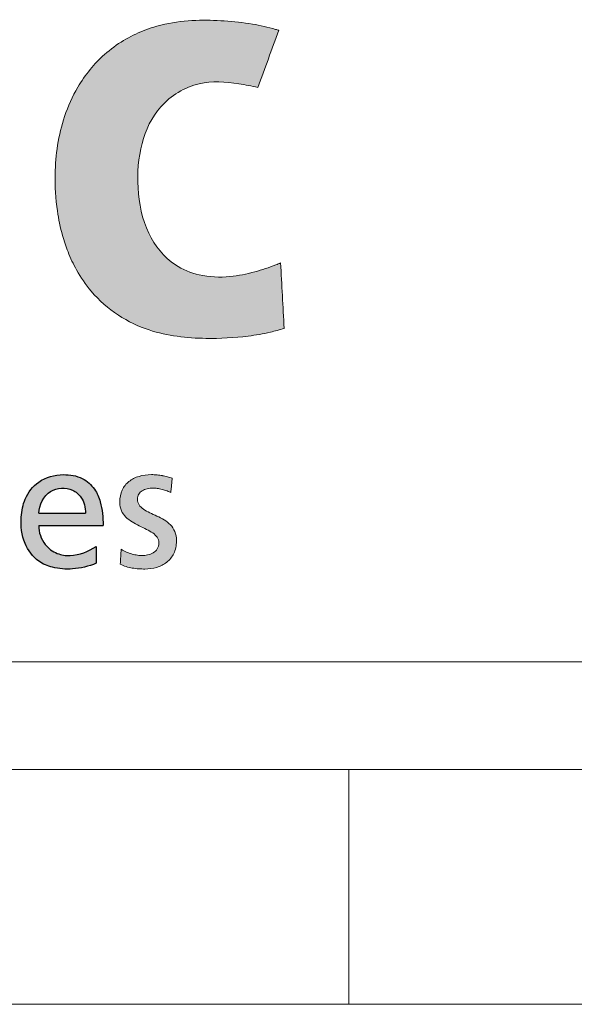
# Model space of a CAD drawing. Header units: millimetres. Extents: x -1 to 593, y -1 to 423.
# Tile 8 of 12: x 444 to 456, y -1 to 21. Entities that reach past the tile are written whole.
import ezdxf

# ---------------------------------------------------------------- set-up
doc = ezdxf.new("R2010")
doc.units = ezdxf.units.MM
doc.header["$LTSCALE"] = 0.25
doc.layers.add('FORMAT', color=7, linetype='Continuous')

# ---------------------------------------------------------------- blocks, each defined once
blk = doc.blocks.new('cajetin')
at = {"color": 7, "linetype": 'Continuous', "lineweight": 18}
for p, q in [((853.5, 7.5), (7.5, 7.5)), ((655.5, 7.5), (655.5, 0)), ((861, 0), (0, 0))]:
    blk.add_line(p, q, dxfattribs=at)
blk = doc.blocks.new('LOGO_sombreado')
at = {"linetype": 'Continuous'}
h = blk.add_hatch(color=7, dxfattribs=at)
edge = h.paths.add_edge_path(flags=0)
edge.add_spline(control_points=[(46.534, 8.5), (46.5, 8.486), (46.321, 8.411), (45.965, 8.295), (45.418, 8.182), (44.827, 8.203), (44.167, 8.47), (43.636, 9.14), (43.456, 10.084), (43.519, 11.033), (43.925, 11.903), (44.748, 12.402), (45.506, 12.351), (45.916, 12.267), (46.05, 12.239)], knot_values=[2, 2, 2, 2, 2.013484, 2.070868, 2.135998, 2.215861, 2.282575, 2.389366, 2.510036, 2.625335, 2.731713, 2.847289, 2.949965, 3, 3, 3, 3], weights=[1, 1, 1, 1, 1, 1, 1, 1, 1, 1, 1, 1, 1, 1, 1], degree=3, periodic=0)
edge.add_line((46.05, 12.239), (46.496, 13.456))
edge.add_spline(control_points=[(46.496, 13.456), (46.473, 13.463), (46.288, 13.516), (45.904, 13.604), (45.334, 13.664), (44.709, 13.682), (44.125, 13.616), (43.608, 13.46), (43.17, 13.245), (42.788, 12.964), (42.461, 12.623), (42.16, 12.187), (41.919, 11.643), (41.768, 11.014), (41.713, 10.336), (41.752, 9.688), (41.864, 9.135), (42.004, 8.715), (42.196, 8.307), (42.526, 7.823), (43.047, 7.363), (43.876, 6.97), (44.839, 6.864), (45.705, 6.912), (46.261, 7.003), (46.512, 7.076), (46.61, 7.105)], knot_values=[0, 0, 0, 0, 0.005207, 0.041752, 0.085467, 0.129316, 0.17742, 0.21242, 0.246106, 0.282735, 0.314918, 0.348182, 0.397515, 0.443076, 0.488082, 0.544788, 0.583504, 0.610174, 0.640875, 0.681066, 0.736716, 0.78949, 0.877914, 0.943285, 0.977973, 1, 1, 1, 1], weights=[1, 1, 1, 1, 1, 1, 1, 1, 1, 1, 1, 1, 1, 1, 1, 1, 1, 1, 1, 1, 1, 1, 1, 1, 1, 1, 1], degree=3, periodic=0)
edge.add_line((46.61, 7.105), (46.534, 8.5))
h = blk.add_hatch(color=7, dxfattribs=at)
edge = h.paths.add_edge_path(flags=0)
edge.add_spline(control_points=[(44.115, 3.64), (44.147, 3.629), (44.175, 3.617), (44.194, 3.605)], knot_values=[37.00004, 37.00004, 37.00004, 37.00004, 38.00004, 38.00004, 38.00004, 38.00004], weights=[1, 1, 1, 1], degree=3, periodic=0)
edge.add_line((44.194, 3.605), (44.202, 3.682))
edge.add_line((44.202, 3.682), (44.21, 3.759))
edge.add_line((44.21, 3.759), (44.218, 3.836))
edge.add_line((44.218, 3.836), (44.225, 3.913))
edge.add_spline(control_points=[(44.225, 3.913), (44.19, 3.924), (44.156, 3.934), (44.121, 3.943)], knot_values=[3, 3, 3, 3, 4, 4, 4, 4], weights=[1, 1, 1, 1], degree=3, periodic=0)
edge.add_spline(control_points=[(44.121, 3.943), (44.086, 3.952), (44.051, 3.96), (44.015, 3.966)], knot_values=[4, 4, 4, 4, 5, 5, 5, 5], weights=[1, 1, 1, 1], degree=3, periodic=0)
edge.add_arc((43.771, 2.663), 1.326, 79.4134, 84.2741)
edge.add_arc((43.784, 2.765), 1.224, 84.4183, 90.0189)
edge.add_spline(control_points=[(43.784, 3.988), (43.689, 3.988), (43.599, 3.976), (43.517, 3.952)], knot_values=[0, 0, 0, 0, 1, 1, 1, 1], weights=[1, 1, 1, 1], degree=3, periodic=0)
edge.add_spline(control_points=[(43.517, 3.952), (43.436, 3.928), (43.363, 3.891), (43.302, 3.842)], knot_values=[1, 1, 1, 1, 2, 2, 2, 2], weights=[1, 1, 1, 1], degree=3, periodic=0)
edge.add_spline(control_points=[(43.302, 3.842), (43.242, 3.793), (43.193, 3.732), (43.159, 3.658)], knot_values=[2, 2, 2, 2, 3, 3, 3, 3], weights=[1, 1, 1, 1], degree=3, periodic=0)
edge.add_spline(control_points=[(43.159, 3.658), (43.125, 3.584), (43.107, 3.497), (43.107, 3.397), (43.107, 3.262), (43.158, 3.163), (43.237, 3.085)], knot_values=[3, 3, 3, 3, 4, 4, 4, 5, 5, 5, 5], weights=[1, 1, 1, 1, 1, 1, 1], degree=3, periodic=0)
edge.add_spline(control_points=[(43.237, 3.085), (43.315, 3.006), (43.419, 2.949), (43.523, 2.897)], knot_values=[5, 5, 5, 5, 6, 6, 6, 6], weights=[1, 1, 1, 1], degree=3, periodic=0)
edge.add_spline(control_points=[(43.523, 2.897), (43.627, 2.845), (43.731, 2.799), (43.809, 2.745)], knot_values=[6, 6, 6, 6, 7, 7, 7, 7], weights=[1, 1, 1, 1], degree=3, periodic=0)
edge.add_spline(control_points=[(43.809, 2.745), (43.887, 2.69), (43.939, 2.626), (43.939, 2.538), (43.939, 2.486), (43.926, 2.443), (43.905, 2.408)], knot_values=[7, 7, 7, 7, 8, 8, 8, 9, 9, 9, 9], weights=[1, 1, 1, 1, 1, 1, 1], degree=3, periodic=0)
edge.add_spline(control_points=[(43.905, 2.408), (43.884, 2.372), (43.854, 2.344), (43.783, 2.302), (43.743, 2.287), (43.701, 2.277)], knot_values=[9, 9, 9, 9, 10, 10, 11, 11, 11, 11], weights=[1, 1, 1, 1, 1, 1], degree=3, periodic=0)
edge.add_spline(control_points=[(43.701, 2.277), (43.66, 2.268), (43.617, 2.263), (43.577, 2.263), (43.551, 2.263), (43.52, 2.266), (43.485, 2.272)], knot_values=[11, 11, 11, 11, 12, 12, 12, 13, 13, 13, 13], weights=[1, 1, 1, 1, 1, 1, 1], degree=3, periodic=0)
edge.add_spline(control_points=[(43.485, 2.272), (43.449, 2.277), (43.411, 2.286), (43.371, 2.297)], knot_values=[13, 13, 13, 13, 14, 14, 14, 14], weights=[1, 1, 1, 1], degree=3, periodic=0)
edge.add_spline(control_points=[(43.371, 2.297), (43.331, 2.308), (43.29, 2.322), (43.25, 2.339)], knot_values=[14, 14, 14, 14, 15, 15, 15, 15], weights=[1, 1, 1, 1], degree=3, periodic=0)
edge.add_spline(control_points=[(43.25, 2.339), (43.21, 2.356), (43.171, 2.376), (43.136, 2.399)], knot_values=[15, 15, 15, 15, 16, 16, 16, 16], weights=[1, 1, 1, 1], degree=3, periodic=0)
edge.add_line((43.136, 2.399), (43.127, 2.241))
edge.add_line((43.127, 2.241), (43.118, 2.082))
edge.add_spline(control_points=[(43.118, 2.082), (43.158, 2.061), (43.2, 2.044), (43.243, 2.03)], knot_values=[18.00004, 18.00004, 18.00004, 18.00004, 19.00004, 19.00004, 19.00004, 19.00004], weights=[1, 1, 1, 1], degree=3, periodic=0)
edge.add_spline(control_points=[(43.243, 2.03), (43.286, 2.016), (43.329, 2.005), (43.418, 1.99), (43.463, 1.985), (43.509, 1.982)], knot_values=[19.00004, 19.00004, 19.00004, 19.00004, 20.00004, 20.00004, 21.00004, 21.00004, 21.00004, 21.00004], weights=[1, 1, 1, 1, 1, 1], degree=3, periodic=0)
edge.add_spline(control_points=[(43.509, 1.982), (43.554, 1.979), (43.599, 1.977), (43.644, 1.977), (43.73, 1.977), (43.815, 1.989), (43.894, 2.013)], knot_values=[21.00004, 21.00004, 21.00004, 21.00004, 22.00004, 22.00004, 22.00004, 23.00004, 23.00004, 23.00004, 23.00004], weights=[1, 1, 1, 1, 1, 1, 1], degree=3, periodic=0)
edge.add_spline(control_points=[(43.894, 2.013), (43.973, 2.037), (44.046, 2.074), (44.108, 2.123)], knot_values=[23.00004, 23.00004, 23.00004, 23.00004, 24.00004, 24.00004, 24.00004, 24.00004], weights=[1, 1, 1, 1], degree=3, periodic=0)
edge.add_spline(control_points=[(44.108, 2.123), (44.171, 2.172), (44.222, 2.234), (44.258, 2.309)], knot_values=[24.00004, 24.00004, 24.00004, 24.00004, 25.00004, 25.00004, 25.00004, 25.00004], weights=[1, 1, 1, 1], degree=3, periodic=0)
edge.add_spline(control_points=[(44.258, 2.309), (44.294, 2.385), (44.315, 2.473), (44.315, 2.576), (44.315, 2.729), (44.263, 2.838), (44.185, 2.919)], knot_values=[25.00004, 25.00004, 25.00004, 25.00004, 26.00004, 26.00004, 26.00004, 27.00004, 27.00004, 27.00004, 27.00004], weights=[1, 1, 1, 1, 1, 1, 1], degree=3, periodic=0)
edge.add_spline(control_points=[(44.185, 2.919), (44.107, 3.001), (44.003, 3.057), (43.899, 3.106)], knot_values=[27.00004, 27.00004, 27.00004, 27.00004, 28.00004, 28.00004, 28.00004, 28.00004], weights=[1, 1, 1, 1], degree=3, periodic=0)
edge.add_spline(control_points=[(43.899, 3.106), (43.795, 3.154), (43.691, 3.196), (43.613, 3.25)], knot_values=[28.00004, 28.00004, 28.00004, 28.00004, 29.00004, 29.00004, 29.00004, 29.00004], weights=[1, 1, 1, 1], degree=3, periodic=0)
edge.add_spline(control_points=[(43.613, 3.25), (43.535, 3.304), (43.483, 3.371), (43.483, 3.469), (43.483, 3.508), (43.493, 3.543), (43.51, 3.572)], knot_values=[29.00004, 29.00004, 29.00004, 29.00004, 30.00004, 30.00004, 30.00004, 31.00004, 31.00004, 31.00004, 31.00004], weights=[1, 1, 1, 1, 1, 1, 1], degree=3, periodic=0)
edge.add_spline(control_points=[(43.51, 3.572), (43.528, 3.602), (43.553, 3.626), (43.585, 3.645)], knot_values=[31.00004, 31.00004, 31.00004, 31.00004, 32.00004, 32.00004, 32.00004, 32.00004], weights=[1, 1, 1, 1], degree=3, periodic=0)
edge.add_spline(control_points=[(43.585, 3.645), (43.616, 3.664), (43.652, 3.679), (43.693, 3.688)], knot_values=[32.00004, 32.00004, 32.00004, 32.00004, 33.00004, 33.00004, 33.00004, 33.00004], weights=[1, 1, 1, 1], degree=3, periodic=0)
edge.add_spline(control_points=[(43.693, 3.688), (43.733, 3.698), (43.777, 3.702), (43.822, 3.702), (43.843, 3.702), (43.871, 3.699), (43.904, 3.694)], knot_values=[33.00004, 33.00004, 33.00004, 33.00004, 34.00004, 34.00004, 34.00004, 35.00004, 35.00004, 35.00004, 35.00004], weights=[1, 1, 1, 1, 1, 1, 1], degree=3, periodic=0)
edge.add_spline(control_points=[(43.904, 3.694), (43.937, 3.689), (43.973, 3.681), (44.01, 3.672)], knot_values=[35.00004, 35.00004, 35.00004, 35.00004, 36.00004, 36.00004, 36.00004, 36.00004], weights=[1, 1, 1, 1], degree=3, periodic=0)
edge.add_spline(control_points=[(44.01, 3.672), (44.046, 3.663), (44.082, 3.652), (44.115, 3.64)], knot_values=[36.00004, 36.00004, 36.00004, 36.00004, 37.00004, 37.00004, 37.00004, 37.00004], weights=[1, 1, 1, 1], degree=3, periodic=0)
h = blk.add_hatch(color=7, dxfattribs=at)
edge = h.paths.add_edge_path(flags=0)
edge.add_spline(control_points=[(44.115, 3.64), (44.147, 3.629), (44.175, 3.617), (44.194, 3.605)], knot_values=[37.00004, 37.00004, 37.00004, 37.00004, 38.00004, 38.00004, 38.00004, 38.00004], weights=[1, 1, 1, 1], degree=3, periodic=0)
edge.add_line((44.194, 3.605), (44.202, 3.682))
edge.add_line((44.202, 3.682), (44.21, 3.759))
edge.add_line((44.21, 3.759), (44.218, 3.836))
edge.add_line((44.218, 3.836), (44.225, 3.913))
edge.add_spline(control_points=[(44.225, 3.913), (44.19, 3.924), (44.156, 3.934), (44.121, 3.943)], knot_values=[3, 3, 3, 3, 4, 4, 4, 4], weights=[1, 1, 1, 1], degree=3, periodic=0)
edge.add_spline(control_points=[(44.121, 3.943), (44.086, 3.952), (44.051, 3.96), (44.015, 3.966)], knot_values=[4, 4, 4, 4, 5, 5, 5, 5], weights=[1, 1, 1, 1], degree=3, periodic=0)
edge.add_arc((43.771, 2.663), 1.326, 79.4134, 84.2741)
edge.add_arc((43.784, 2.765), 1.224, 84.4183, 90.0189)
edge.add_spline(control_points=[(43.784, 3.988), (43.689, 3.988), (43.599, 3.976), (43.517, 3.952)], knot_values=[0, 0, 0, 0, 1, 1, 1, 1], weights=[1, 1, 1, 1], degree=3, periodic=0)
edge.add_spline(control_points=[(43.517, 3.952), (43.436, 3.928), (43.363, 3.891), (43.302, 3.842)], knot_values=[1, 1, 1, 1, 2, 2, 2, 2], weights=[1, 1, 1, 1], degree=3, periodic=0)
edge.add_spline(control_points=[(43.302, 3.842), (43.242, 3.793), (43.193, 3.732), (43.159, 3.658)], knot_values=[2, 2, 2, 2, 3, 3, 3, 3], weights=[1, 1, 1, 1], degree=3, periodic=0)
edge.add_spline(control_points=[(43.159, 3.658), (43.125, 3.584), (43.107, 3.497), (43.107, 3.397), (43.107, 3.262), (43.158, 3.163), (43.237, 3.085)], knot_values=[3, 3, 3, 3, 4, 4, 4, 5, 5, 5, 5], weights=[1, 1, 1, 1, 1, 1, 1], degree=3, periodic=0)
edge.add_spline(control_points=[(43.237, 3.085), (43.315, 3.006), (43.419, 2.949), (43.523, 2.897)], knot_values=[5, 5, 5, 5, 6, 6, 6, 6], weights=[1, 1, 1, 1], degree=3, periodic=0)
edge.add_spline(control_points=[(43.523, 2.897), (43.627, 2.845), (43.731, 2.799), (43.809, 2.745)], knot_values=[6, 6, 6, 6, 7, 7, 7, 7], weights=[1, 1, 1, 1], degree=3, periodic=0)
edge.add_spline(control_points=[(43.809, 2.745), (43.887, 2.69), (43.939, 2.626), (43.939, 2.538), (43.939, 2.486), (43.926, 2.443), (43.905, 2.408)], knot_values=[7, 7, 7, 7, 8, 8, 8, 9, 9, 9, 9], weights=[1, 1, 1, 1, 1, 1, 1], degree=3, periodic=0)
edge.add_spline(control_points=[(43.905, 2.408), (43.884, 2.372), (43.854, 2.344), (43.783, 2.302), (43.743, 2.287), (43.701, 2.277)], knot_values=[9, 9, 9, 9, 10, 10, 11, 11, 11, 11], weights=[1, 1, 1, 1, 1, 1], degree=3, periodic=0)
edge.add_spline(control_points=[(43.701, 2.277), (43.66, 2.268), (43.617, 2.263), (43.577, 2.263), (43.551, 2.263), (43.52, 2.266), (43.485, 2.272)], knot_values=[11, 11, 11, 11, 12, 12, 12, 13, 13, 13, 13], weights=[1, 1, 1, 1, 1, 1, 1], degree=3, periodic=0)
edge.add_spline(control_points=[(43.485, 2.272), (43.449, 2.277), (43.411, 2.286), (43.371, 2.297)], knot_values=[13, 13, 13, 13, 14, 14, 14, 14], weights=[1, 1, 1, 1], degree=3, periodic=0)
edge.add_spline(control_points=[(43.371, 2.297), (43.331, 2.308), (43.29, 2.322), (43.25, 2.339)], knot_values=[14, 14, 14, 14, 15, 15, 15, 15], weights=[1, 1, 1, 1], degree=3, periodic=0)
edge.add_spline(control_points=[(43.25, 2.339), (43.21, 2.356), (43.171, 2.376), (43.136, 2.399)], knot_values=[15, 15, 15, 15, 16, 16, 16, 16], weights=[1, 1, 1, 1], degree=3, periodic=0)
edge.add_line((43.136, 2.399), (43.127, 2.241))
edge.add_line((43.127, 2.241), (43.118, 2.082))
edge.add_spline(control_points=[(43.118, 2.082), (43.158, 2.061), (43.2, 2.044), (43.243, 2.03)], knot_values=[18.00004, 18.00004, 18.00004, 18.00004, 19.00004, 19.00004, 19.00004, 19.00004], weights=[1, 1, 1, 1], degree=3, periodic=0)
edge.add_spline(control_points=[(43.243, 2.03), (43.286, 2.016), (43.329, 2.005), (43.418, 1.99), (43.463, 1.985), (43.509, 1.982)], knot_values=[19.00004, 19.00004, 19.00004, 19.00004, 20.00004, 20.00004, 21.00004, 21.00004, 21.00004, 21.00004], weights=[1, 1, 1, 1, 1, 1], degree=3, periodic=0)
edge.add_spline(control_points=[(43.509, 1.982), (43.554, 1.979), (43.599, 1.977), (43.644, 1.977), (43.73, 1.977), (43.815, 1.989), (43.894, 2.013)], knot_values=[21.00004, 21.00004, 21.00004, 21.00004, 22.00004, 22.00004, 22.00004, 23.00004, 23.00004, 23.00004, 23.00004], weights=[1, 1, 1, 1, 1, 1, 1], degree=3, periodic=0)
edge.add_spline(control_points=[(43.894, 2.013), (43.973, 2.037), (44.046, 2.074), (44.108, 2.123)], knot_values=[23.00004, 23.00004, 23.00004, 23.00004, 24.00004, 24.00004, 24.00004, 24.00004], weights=[1, 1, 1, 1], degree=3, periodic=0)
edge.add_spline(control_points=[(44.108, 2.123), (44.171, 2.172), (44.222, 2.234), (44.258, 2.309)], knot_values=[24.00004, 24.00004, 24.00004, 24.00004, 25.00004, 25.00004, 25.00004, 25.00004], weights=[1, 1, 1, 1], degree=3, periodic=0)
edge.add_spline(control_points=[(44.258, 2.309), (44.294, 2.385), (44.315, 2.473), (44.315, 2.576), (44.315, 2.729), (44.263, 2.838), (44.185, 2.919)], knot_values=[25.00004, 25.00004, 25.00004, 25.00004, 26.00004, 26.00004, 26.00004, 27.00004, 27.00004, 27.00004, 27.00004], weights=[1, 1, 1, 1, 1, 1, 1], degree=3, periodic=0)
edge.add_spline(control_points=[(44.185, 2.919), (44.107, 3.001), (44.003, 3.057), (43.899, 3.106)], knot_values=[27.00004, 27.00004, 27.00004, 27.00004, 28.00004, 28.00004, 28.00004, 28.00004], weights=[1, 1, 1, 1], degree=3, periodic=0)
edge.add_spline(control_points=[(43.899, 3.106), (43.795, 3.154), (43.691, 3.196), (43.613, 3.25)], knot_values=[28.00004, 28.00004, 28.00004, 28.00004, 29.00004, 29.00004, 29.00004, 29.00004], weights=[1, 1, 1, 1], degree=3, periodic=0)
edge.add_spline(control_points=[(43.613, 3.25), (43.535, 3.304), (43.483, 3.371), (43.483, 3.469), (43.483, 3.508), (43.493, 3.543), (43.51, 3.572)], knot_values=[29.00004, 29.00004, 29.00004, 29.00004, 30.00004, 30.00004, 30.00004, 31.00004, 31.00004, 31.00004, 31.00004], weights=[1, 1, 1, 1, 1, 1, 1], degree=3, periodic=0)
edge.add_spline(control_points=[(43.51, 3.572), (43.528, 3.602), (43.553, 3.626), (43.585, 3.645)], knot_values=[31.00004, 31.00004, 31.00004, 31.00004, 32.00004, 32.00004, 32.00004, 32.00004], weights=[1, 1, 1, 1], degree=3, periodic=0)
edge.add_spline(control_points=[(43.585, 3.645), (43.616, 3.664), (43.652, 3.679), (43.693, 3.688)], knot_values=[32.00004, 32.00004, 32.00004, 32.00004, 33.00004, 33.00004, 33.00004, 33.00004], weights=[1, 1, 1, 1], degree=3, periodic=0)
edge.add_spline(control_points=[(43.693, 3.688), (43.733, 3.698), (43.777, 3.702), (43.822, 3.702), (43.843, 3.702), (43.871, 3.699), (43.904, 3.694)], knot_values=[33.00004, 33.00004, 33.00004, 33.00004, 34.00004, 34.00004, 34.00004, 35.00004, 35.00004, 35.00004, 35.00004], weights=[1, 1, 1, 1, 1, 1, 1], degree=3, periodic=0)
edge.add_spline(control_points=[(43.904, 3.694), (43.937, 3.689), (43.973, 3.681), (44.01, 3.672)], knot_values=[35.00004, 35.00004, 35.00004, 35.00004, 36.00004, 36.00004, 36.00004, 36.00004], weights=[1, 1, 1, 1], degree=3, periodic=0)
edge.add_spline(control_points=[(44.01, 3.672), (44.046, 3.663), (44.082, 3.652), (44.115, 3.64)], knot_values=[36.00004, 36.00004, 36.00004, 36.00004, 37.00004, 37.00004, 37.00004, 37.00004], weights=[1, 1, 1, 1], degree=3, periodic=0)
at = {"layer": 'FORMAT'}
h = blk.add_hatch(color=256, dxfattribs=at)
edge = h.paths.add_edge_path(flags=0)
edge.add_spline(control_points=[(42.752, 2.904), (42.752, 3.074), (42.73, 3.344), (42.58, 3.705), (42.303, 3.948), (41.859, 4.021), (41.373, 3.895), (41.07, 3.501), (40.98, 3.029), (41.032, 2.537), (41.317, 2.144), (41.705, 1.986), (42.134, 1.959), (42.446, 2.032), (42.605, 2.101)], knot_values=[0, 0, 0, 0, 0.09648, 0.152405, 0.218062, 0.295923, 0.399434, 0.486993, 0.561533, 0.668927, 0.759756, 0.820351, 0.901397, 1, 1, 1, 1], weights=[1, 1, 1, 1, 1, 1, 1, 1, 1, 1, 1, 1, 1, 1, 1], degree=3, periodic=0)
edge.add_line((42.605, 2.101), (42.605, 2.455))
edge.add_spline(control_points=[(42.605, 2.455), (42.439, 2.355), (42.158, 2.232), (41.754, 2.291), (41.464, 2.506), (41.379, 2.759), (41.381, 2.904)], knot_values=[0, 0, 0, 0, 0.364517, 0.537077, 0.732789, 1, 1, 1, 1], weights=[1, 1, 1, 1, 1, 1, 1], degree=3, periodic=0)
edge.add_line((41.381, 2.904), (42.752, 2.904))
edge = h.paths.add_edge_path(flags=0)
edge.add_line((42.376, 3.167), (41.381, 3.167))
edge.add_spline(control_points=[(41.381, 3.167), (41.396, 3.338), (41.52, 3.623), (41.862, 3.719), (42.108, 3.682), (42.33, 3.489), (42.376, 3.285), (42.376, 3.167)], knot_values=[0, 0, 0, 0, 0.333684, 0.482957, 0.632522, 0.77884, 1, 1, 1, 1], weights=[1, 1, 1, 1, 1, 1, 1, 1], degree=3, periodic=0)
at = {"color": 7, "linetype": 'Continuous', "lineweight": 18}
blk.add_line((0, 0), (72.5, 0), dxfattribs=at)
for centre, radius, start, end in [((43.784, 2.765), 1.224, 84.4183, 90.0189), ((43.771, 2.663), 1.326, 79.4134, 84.2741)]:
    blk.add_arc(centre, radius, start, end, dxfattribs=at)
at = {"color": 8, "linetype": 'Continuous', "lineweight": 0}
for points, knots in [([(46.496, 13.456), (46.473, 13.463), (46.288, 13.516), (45.904, 13.604), (45.334, 13.664), (44.709, 13.682), (44.125, 13.616), (43.608, 13.46), (43.17, 13.245), (42.788, 12.964), (42.461, 12.623), (42.16, 12.187), (41.919, 11.643), (41.768, 11.014), (41.713, 10.336), (41.752, 9.688), (41.864, 9.135), (42.004, 8.715), (42.196, 8.307), (42.526, 7.823), (43.047, 7.363), (43.876, 6.97), (44.839, 6.864), (45.705, 6.912), (46.261, 7.003), (46.512, 7.076), (46.61, 7.105)], [0, 0, 0, 0, 0.005207, 0.041752, 0.085467, 0.129316, 0.17742, 0.21242, 0.246106, 0.282735, 0.314918, 0.348182, 0.397515, 0.443076, 0.488082, 0.544788, 0.583504, 0.610174, 0.640875, 0.681066, 0.736716, 0.78949, 0.877914, 0.943285, 0.977973, 1, 1, 1, 1]), ([(46.534, 8.5), (46.5, 8.486), (46.321, 8.411), (45.965, 8.295), (45.418, 8.182), (44.827, 8.203), (44.167, 8.47), (43.636, 9.14), (43.456, 10.084), (43.519, 11.033), (43.925, 11.903), (44.748, 12.402), (45.506, 12.351), (45.916, 12.267), (46.05, 12.239)], [2, 2, 2, 2, 2.013484, 2.070868, 2.135998, 2.215861, 2.282575, 2.389366, 2.510036, 2.625335, 2.731713, 2.847289, 2.949965, 3, 3, 3, 3]), ([(43.159, 3.658), (43.125, 3.584), (43.107, 3.497), (43.107, 3.397), (43.107, 3.262), (43.158, 3.163), (43.237, 3.085)], [3, 3, 3, 3, 4, 4, 4, 5, 5, 5, 5]), ([(43.613, 3.25), (43.535, 3.304), (43.483, 3.371), (43.483, 3.469), (43.483, 3.508), (43.493, 3.543), (43.51, 3.572)], [29.00004, 29.00004, 29.00004, 29.00004, 30.00004, 30.00004, 30.00004, 31.00004, 31.00004, 31.00004, 31.00004]), ([(43.693, 3.688), (43.733, 3.698), (43.777, 3.702), (43.822, 3.702), (43.843, 3.702), (43.871, 3.699), (43.904, 3.694)], [33.00004, 33.00004, 33.00004, 33.00004, 34.00004, 34.00004, 34.00004, 35.00004, 35.00004, 35.00004, 35.00004]), ([(43.809, 2.745), (43.887, 2.69), (43.939, 2.626), (43.939, 2.538), (43.939, 2.486), (43.926, 2.443), (43.905, 2.408)], [7, 7, 7, 7, 8, 8, 8, 9, 9, 9, 9]), ([(44.258, 2.309), (44.294, 2.385), (44.315, 2.473), (44.315, 2.576), (44.315, 2.729), (44.263, 2.838), (44.185, 2.919)], [25.00004, 25.00004, 25.00004, 25.00004, 26.00004, 26.00004, 26.00004, 27.00004, 27.00004, 27.00004, 27.00004]), ([(43.905, 2.408), (43.884, 2.372), (43.854, 2.344), (43.783, 2.302), (43.743, 2.287), (43.701, 2.277)], [9, 9, 9, 9, 10, 10, 11, 11, 11, 11]), ([(43.701, 2.277), (43.66, 2.268), (43.617, 2.263), (43.577, 2.263), (43.551, 2.263), (43.52, 2.266), (43.485, 2.272)], [11, 11, 11, 11, 12, 12, 12, 13, 13, 13, 13]), ([(43.243, 2.03), (43.286, 2.016), (43.329, 2.005), (43.418, 1.99), (43.463, 1.985), (43.509, 1.982)], [19.00004, 19.00004, 19.00004, 19.00004, 20.00004, 20.00004, 21.00004, 21.00004, 21.00004, 21.00004]), ([(43.509, 1.982), (43.554, 1.979), (43.599, 1.977), (43.644, 1.977), (43.73, 1.977), (43.815, 1.989), (43.894, 2.013)], [21.00004, 21.00004, 21.00004, 21.00004, 22.00004, 22.00004, 22.00004, 23.00004, 23.00004, 23.00004, 23.00004])]:
    blk.add_open_spline(points, degree=3, knots=knots, dxfattribs=at)
for points in [[(46.05, 12.239), (46.198, 12.645), (46.347, 13.05), (46.496, 13.456)], [(46.61, 7.105), (46.585, 7.57), (46.559, 8.035), (46.534, 8.5)], [(43.784, 3.988), (43.689, 3.988), (43.599, 3.976), (43.517, 3.952)], [(43.302, 3.842), (43.242, 3.793), (43.193, 3.732), (43.159, 3.658)], [(43.517, 3.952), (43.436, 3.928), (43.363, 3.891), (43.302, 3.842)], [(44.121, 3.943), (44.086, 3.952), (44.051, 3.96), (44.015, 3.966)], [(44.225, 3.913), (44.19, 3.924), (44.156, 3.934), (44.121, 3.943)], [(44.21, 3.759), (44.212, 3.785), (44.215, 3.81), (44.218, 3.836)], [(44.218, 3.836), (44.22, 3.862), (44.223, 3.888), (44.225, 3.913)], [(43.51, 3.572), (43.528, 3.602), (43.553, 3.626), (43.585, 3.645)], [(43.585, 3.645), (43.616, 3.664), (43.652, 3.679), (43.693, 3.688)], [(43.904, 3.694), (43.937, 3.689), (43.973, 3.681), (44.01, 3.672)], [(44.01, 3.672), (44.046, 3.663), (44.082, 3.652), (44.115, 3.64)], [(44.115, 3.64), (44.147, 3.629), (44.175, 3.617), (44.194, 3.605)], [(44.194, 3.605), (44.197, 3.63), (44.2, 3.656), (44.202, 3.682)], [(44.202, 3.682), (44.205, 3.707), (44.207, 3.733), (44.21, 3.759)], [(43.899, 3.106), (43.795, 3.154), (43.691, 3.196), (43.613, 3.25)], [(43.237, 3.085), (43.315, 3.006), (43.419, 2.949), (43.523, 2.897)], [(44.185, 2.919), (44.107, 3.001), (44.003, 3.057), (43.899, 3.106)], [(43.523, 2.897), (43.627, 2.845), (43.731, 2.799), (43.809, 2.745)], [(43.136, 2.399), (43.133, 2.346), (43.13, 2.293), (43.127, 2.241)], [(43.25, 2.339), (43.21, 2.356), (43.171, 2.376), (43.136, 2.399)], [(43.371, 2.297), (43.331, 2.308), (43.29, 2.322), (43.25, 2.339)], [(44.108, 2.123), (44.171, 2.172), (44.222, 2.234), (44.258, 2.309)], [(43.127, 2.241), (43.124, 2.188), (43.121, 2.135), (43.118, 2.082)], [(43.485, 2.272), (43.449, 2.277), (43.411, 2.286), (43.371, 2.297)], [(43.894, 2.013), (43.973, 2.037), (44.046, 2.074), (44.108, 2.123)], [(43.118, 2.082), (43.158, 2.061), (43.2, 2.044), (43.243, 2.03)]]:
    blk.add_open_spline(points, degree=3, dxfattribs=at)
at = {"layer": 'FORMAT', "color": 7}
for p, q in [((41.381, 3.167), (42.376, 3.167)), ((41.381, 2.904), (42.752, 2.904)), ((42.605, 2.455), (42.605, 2.101))]:
    blk.add_line(p, q, dxfattribs=at)
for points, knots in [([(42.605, 2.101), (42.446, 2.032), (42.134, 1.959), (41.705, 1.986), (41.317, 2.144), (41.032, 2.537), (40.98, 3.029), (41.07, 3.501), (41.373, 3.895), (41.859, 4.021), (42.303, 3.948), (42.58, 3.705), (42.73, 3.344), (42.752, 3.074), (42.752, 2.904)], [0, 0, 0, 0, 0.098603, 0.179649, 0.240244, 0.331073, 0.438467, 0.513007, 0.600566, 0.704077, 0.781938, 0.847595, 0.90352, 1, 1, 1, 1]), ([(41.381, 3.167), (41.396, 3.338), (41.52, 3.623), (41.862, 3.719), (42.108, 3.682), (42.33, 3.489), (42.376, 3.285), (42.376, 3.167)], [0, 0, 0, 0, 0.333684, 0.482957, 0.632522, 0.77884, 1, 1, 1, 1]), ([(41.381, 2.904), (41.379, 2.759), (41.464, 2.506), (41.754, 2.291), (42.158, 2.232), (42.439, 2.355), (42.605, 2.455)], [0, 0, 0, 0, 0.267211, 0.462923, 0.635483, 1, 1, 1, 1])]:
    blk.add_open_spline(points, degree=3, knots=knots, dxfattribs=at)

msp = doc.modelspace()

# ---------------------------------------------------------------- linework, layer by layer
at = {"color": 7, "linetype": 'Continuous', "lineweight": 18}
msp.add_line((401.554, 4.174), (587.826, 4.174), dxfattribs=at)

# ---------------------------------------------------------------- block references
at = {"xscale": 0.689895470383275, "yscale": 0.689895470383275, "zscale": 0.689895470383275}
msp.add_blockref('cajetin', (-1, -1), dxfattribs=at)
at = {"color": 7, "linetype": 'Continuous', "xscale": 1.034843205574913, "yscale": 1.034843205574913, "zscale": 1.034843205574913}
msp.add_blockref('LOGO_sombreado', (401.564, 6.552), dxfattribs=at)

doc.saveas('drawing.dxf')
